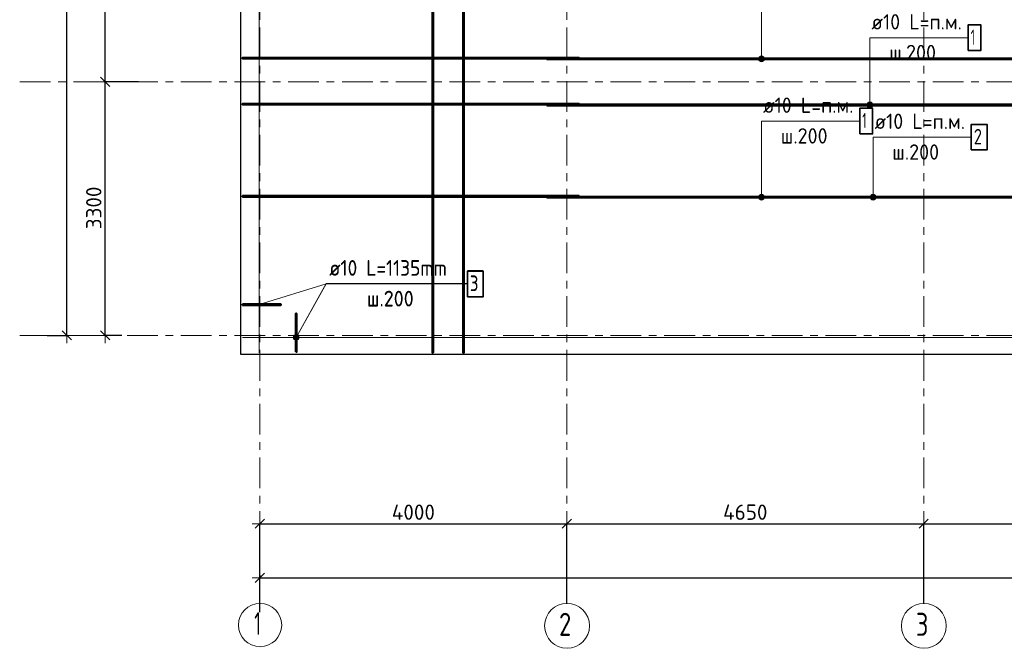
# Model space of a CAD drawing. Header units: metres. Extents: x -38 to 100, y -15 to 21.
# Tile 2 of 246: x -3 to 10, y -4 to 4. Entities that reach past the tile are written whole.
import ezdxf

# ---------------------------------------------------------------- set-up
doc = ezdxf.new("R2010")
doc.units = ezdxf.units.M
doc.header["$PDMODE"] = 65
doc.linetypes.add('______11', pattern=[0.5, 0.4, -0.05, 0, -0.05])
doc.linetypes.add('______5', pattern=[1.1, 0.8, -0.1, 0.1, -0.1])
for name, color, linetype, lineweight in [('XR$1$Осевая линия (1)', 7, '______5', 13), ('XR$1$Размерная линия (1)', 7, 'Continuous', 13), ('XR$5$Арм. стержнями верхней зоны', 180, 'Continuous', 35), ('XR$5$Арм. стержнями нижней зоны', 180, 'Continuous', 35), ('XR$5$Арм.стержн. Арматура края', 96, 'Continuous', 35), ('XR$5$Общий слой (1)_1', 7, 'Continuous', 13), ('XR$5$Перекрытие (1)', 7, 'Continuous', 35), ('XR$7$Арм. стержнями верхней зоны', 180, 'Continuous', 35), ('XR$7$Арм. стержнями нижней зоны', 180, 'Continuous', 35), ('XR$7$Арм.стержн. Арматура края', 96, 'Continuous', 35), ('XR$7$Общий слой (1)_1', 7, 'Continuous', 13), ('XR$7$Перекрытие (1)', 7, 'Continuous', 35)]:
    doc.layers.add(name, color=color, linetype=linetype, lineweight=lineweight)
doc.styles.add('ISOCPEUR', font='txt')
doc.dimstyles.new('DIMSTYLE_2', dxfattribs={"dimtxt": 0.2, "dimasz": 0.2, "dimexe": 0, "dimexo": 0, "dimgap": 0.1, "dimtad": 2, "dimdec": 0, "dimlfac": 1000, "dimrnd": 5, "dimzin": 12, "dimdsep": 46, "dimtxsty": 'ISOCPEUR', "dimblk1": 'ALL_ML_STRICH', "dimblk2": 'ALL_ML_STRICH', "dimsah": 1, "dimcen": 0, "dimclrd": 7, "dimclre": 256, "dimclrt": 7, "dimadec": 0, "dimazin": 0, "dimtfac": 1, "dimtdec": 0, "dimtix": 1, "dimtmove": 2, "dimatfit": 3, "dimfxl": 0, "dimtzin": 0, "dimlwd": 0, "dimlwe": -3, "dimarcsym": 0})
doc.dimstyles.new('DIMSTYLE_3', dxfattribs={"dimtxt": 0.2, "dimasz": 0.2, "dimexe": 0, "dimexo": 0, "dimgap": 0.1, "dimtad": 2, "dimdec": 0, "dimlfac": 1000, "dimrnd": 5, "dimzin": 12, "dimdsep": 46, "dimtxsty": 'ISOCPEUR', "dimblk1": 'ALL_ML_STRICH', "dimblk2": 'ALL_ML_STRICH', "dimsah": 1, "dimcen": 0, "dimclrd": 7, "dimclre": 256, "dimclrt": 7, "dimadec": 0, "dimazin": 0, "dimtfac": 1, "dimtdec": 0, "dimtix": 1, "dimtmove": 2, "dimatfit": 3, "dimfxl": 0, "dimtzin": 0, "dimlwd": 0, "dimlwe": -3, "dimarcsym": 0})

# ---------------------------------------------------------------- blocks, each defined once
blk = doc.blocks.new('ALL_ML_STRICH')
at = {"color": 0, "linetype": 'ByBlock', "lineweight": -2}
for p, q in [((-1, 0), (0.5, 0)), ((-0.3, -0.3), (0.3, 0.3)), ((0, -0.5), (0, 0.5))]:
    blk.add_line(p, q, dxfattribs=at)
blk = doc.blocks.new('*D4')
at = {"layer": 'DEFPOINTS', "color": 7, "linetype": 'Continuous', "lineweight": 13, "transparency": 33554687}
for p in [(-1.699, 16.4), (-2.294, 0), (-2.015, 0)]:
    blk.add_point(p, dxfattribs=at)
at = {"layer": 'XR$1$Размерная линия (1)', "color": 9, "linetype": 'Continuous', "lineweight": -2, "true_color": 0xc7c7c7, "transparency": 33554687}
for p, q in [((-1.719, 16.4), (-2.015, 16.4)), ((-2.274, 0), (-2.015, 0))]:
    blk.add_line(p, q, dxfattribs=at)
at = {"layer": 'XR$1$Размерная линия (1)', "color": 7, "linetype": 'Continuous', "lineweight": -2, "transparency": 33554687}
blk.add_line((-2.015, 0), (-2.015, 16.4), dxfattribs=at)
at = {"layer": 'XR$1$Размерная линия (1)', "color": 7, "linetype": 'Continuous', "lineweight": 13, "transparency": 33554687, "xscale": 0.2, "yscale": 0.2, "zscale": 0.2}
for p, rotation in [((-2.015, 16.4), 90), ((-2.015, 0), 270)]:
    blk.add_blockref('ALL_ML_STRICH', p, dxfattribs=dict(at, rotation=rotation))
at = {"layer": 'XR$1$Размерная линия (1)', "color": 7, "linetype": 'Continuous', "lineweight": 13, "transparency": 33554687, "insert": (-2.165, 8.22), "char_height": 0.2, "width": 1, "attachment_point": 5, "rotation": 90, "style": 'ISOCPEUR'}
blk.add_mtext('\\A1;{16400}', dxfattribs=at)
blk = doc.blocks.new('*D5')
at = {"layer": 'DEFPOINTS', "color": 7, "linetype": 'Continuous', "lineweight": 13, "transparency": 33554687}
for p in [(-1.064, 3.3), (-1.515, 0), (-1.28, 0)]:
    blk.add_point(p, dxfattribs=at)
at = {"layer": 'XR$1$Размерная линия (1)', "color": 9, "linetype": 'Continuous', "lineweight": -2, "true_color": 0xc7c7c7, "transparency": 33554687}
for p, q in [((-1.084, 3.3), (-1.515, 3.3)), ((-1.3, 0), (-1.515, 0))]:
    blk.add_line(p, q, dxfattribs=at)
at = {"layer": 'XR$1$Размерная линия (1)', "color": 7, "linetype": 'Continuous', "lineweight": -2, "transparency": 33554687}
blk.add_line((-1.515, 0), (-1.515, 3.3), dxfattribs=at)
at = {"layer": 'XR$1$Размерная линия (1)', "color": 7, "linetype": 'Continuous', "lineweight": 13, "transparency": 33554687, "xscale": 0.2, "yscale": 0.2, "zscale": 0.2}
for p, rotation in [((-1.515, 3.3), 90), ((-1.515, 0), 270)]:
    blk.add_blockref('ALL_ML_STRICH', p, dxfattribs=dict(at, rotation=rotation))
at = {"layer": 'XR$1$Размерная линия (1)', "color": 7, "linetype": 'Continuous', "lineweight": 13, "transparency": 33554687, "insert": (-1.665, 1.66), "char_height": 0.2, "width": 0.8, "attachment_point": 5, "rotation": 90, "style": 'ISOCPEUR'}
blk.add_mtext('\\A1;{3300}', dxfattribs=at)
blk = doc.blocks.new('*D6')
at = {"layer": 'DEFPOINTS', "color": 7, "linetype": 'Continuous', "lineweight": 13, "transparency": 33554687}
for p in [(-1.172, 7.4), (-1.515, 3.3), (-1.064, 3.3)]:
    blk.add_point(p, dxfattribs=at)
at = {"layer": 'XR$1$Размерная линия (1)', "color": 9, "linetype": 'Continuous', "lineweight": -2, "true_color": 0xc7c7c7, "transparency": 33554687}
for p, q in [((-1.192, 7.4), (-1.515, 7.4)), ((-1.084, 3.3), (-1.515, 3.3))]:
    blk.add_line(p, q, dxfattribs=at)
at = {"layer": 'XR$1$Размерная линия (1)', "color": 7, "linetype": 'Continuous', "lineweight": -2, "transparency": 33554687}
blk.add_line((-1.515, 3.3), (-1.515, 7.4), dxfattribs=at)
at = {"layer": 'XR$1$Размерная линия (1)', "color": 7, "linetype": 'Continuous', "lineweight": 13, "transparency": 33554687, "xscale": 0.2, "yscale": 0.2, "zscale": 0.2}
for p, rotation in [((-1.515, 7.4), 90), ((-1.515, 3.3), 270)]:
    blk.add_blockref('ALL_ML_STRICH', p, dxfattribs=dict(at, rotation=rotation))
at = {"layer": 'XR$1$Размерная линия (1)', "color": 7, "linetype": 'Continuous', "lineweight": 13, "transparency": 33554687, "insert": (-1.665, 5.37), "char_height": 0.2, "width": 0.8, "attachment_point": 5, "rotation": 90, "style": 'ISOCPEUR'}
blk.add_mtext('\\A1;{4100}', dxfattribs=at)
blk = doc.blocks.new('*D11')
at = {"layer": 'DEFPOINTS', "color": 7, "linetype": 'Continuous', "lineweight": 13, "transparency": 33554687}
for p in [(0.5, -3.103), (0.5, -3.156), (61.6, -3.14)]:
    blk.add_point(p, dxfattribs=at)
at = {"layer": 'XR$1$Размерная линия (1)', "color": 9, "linetype": 'Continuous', "lineweight": -2, "true_color": 0xc7c7c7, "transparency": 33554687}
for p, q in [((0.5, -3.123), (0.5, -3.156)), ((61.6, -3.156), (61.6, -3.156))]:
    blk.add_line(p, q, dxfattribs=at)
at = {"layer": 'XR$1$Размерная линия (1)', "color": 7, "linetype": 'Continuous', "lineweight": -2, "transparency": 33554687}
blk.add_line((0.5, -3.156), (61.6, -3.156), dxfattribs=at)
at = {"layer": 'XR$1$Размерная линия (1)', "color": 7, "linetype": 'Continuous', "lineweight": 13, "transparency": 33554687, "xscale": 0.2, "yscale": 0.2, "zscale": 0.2, "rotation": 180}
blk.add_blockref('ALL_ML_STRICH', (0.5, -3.156), dxfattribs=at)
at = {"layer": 'XR$1$Размерная линия (1)', "color": 7, "linetype": 'Continuous', "lineweight": 13, "transparency": 33554687, "xscale": 0.2, "yscale": 0.2, "zscale": 0.2}
blk.add_blockref('ALL_ML_STRICH', (61.6, -3.156), dxfattribs=at)
at = {"layer": 'XR$1$Размерная линия (1)', "color": 7, "linetype": 'Continuous', "lineweight": 13, "transparency": 33554687, "insert": (31.1, -3.006), "char_height": 0.2, "width": 1, "attachment_point": 5, "style": 'ISOCPEUR'}
blk.add_mtext('\\A1;{61100}', dxfattribs=at)
blk = doc.blocks.new('*D12')
at = {"layer": 'DEFPOINTS', "color": 7, "linetype": 'Continuous', "lineweight": 13, "transparency": 33554687}
for p in [(0.5, -2.452), (4.5, -3.513), (0.5, -3.622)]:
    blk.add_point(p, dxfattribs=at)
at = {"layer": 'XR$1$Размерная линия (1)', "color": 9, "linetype": 'Continuous', "lineweight": -2, "true_color": 0xc7c7c7, "transparency": 33554687}
for p, q in [((0.5, -3.602), (0.5, -2.452)), ((4.5, -3.493), (4.5, -2.452))]:
    blk.add_line(p, q, dxfattribs=at)
at = {"layer": 'XR$1$Размерная линия (1)', "color": 7, "linetype": 'Continuous', "lineweight": -2, "transparency": 33554687}
blk.add_line((0.5, -2.452), (4.5, -2.452), dxfattribs=at)
at = {"layer": 'XR$1$Размерная линия (1)', "color": 7, "linetype": 'Continuous', "lineweight": 13, "transparency": 33554687, "xscale": 0.2, "yscale": 0.2, "zscale": 0.2, "rotation": 180}
blk.add_blockref('ALL_ML_STRICH', (0.5, -2.452), dxfattribs=at)
at = {"layer": 'XR$1$Размерная линия (1)', "color": 7, "linetype": 'Continuous', "lineweight": 13, "transparency": 33554687, "xscale": 0.2, "yscale": 0.2, "zscale": 0.2}
blk.add_blockref('ALL_ML_STRICH', (4.5, -2.452), dxfattribs=at)
at = {"layer": 'XR$1$Размерная линия (1)', "color": 7, "linetype": 'Continuous', "lineweight": 13, "transparency": 33554687, "insert": (2.5, -2.302), "char_height": 0.2, "width": 0.8, "attachment_point": 5, "style": 'ISOCPEUR'}
blk.add_mtext('\\A1;{4000}', dxfattribs=at)
blk = doc.blocks.new('*D13')
at = {"layer": 'DEFPOINTS', "color": 7, "linetype": 'Continuous', "lineweight": 13, "transparency": 33554687}
for p in [(4.5, -2.452), (4.5, -3.513), (9.15, -3.513)]:
    blk.add_point(p, dxfattribs=at)
at = {"layer": 'XR$1$Размерная линия (1)', "color": 9, "linetype": 'Continuous', "lineweight": -2, "true_color": 0xc7c7c7, "transparency": 33554687}
for p, q in [((4.5, -3.493), (4.5, -2.452)), ((9.15, -3.493), (9.15, -2.452))]:
    blk.add_line(p, q, dxfattribs=at)
at = {"layer": 'XR$1$Размерная линия (1)', "color": 7, "linetype": 'Continuous', "lineweight": -2, "transparency": 33554687}
blk.add_line((4.5, -2.452), (9.15, -2.452), dxfattribs=at)
at = {"layer": 'XR$1$Размерная линия (1)', "color": 7, "linetype": 'Continuous', "lineweight": 13, "transparency": 33554687, "xscale": 0.2, "yscale": 0.2, "zscale": 0.2, "rotation": 180}
blk.add_blockref('ALL_ML_STRICH', (4.5, -2.452), dxfattribs=at)
at = {"layer": 'XR$1$Размерная линия (1)', "color": 7, "linetype": 'Continuous', "lineweight": 13, "transparency": 33554687, "xscale": 0.2, "yscale": 0.2, "zscale": 0.2}
blk.add_blockref('ALL_ML_STRICH', (9.15, -2.452), dxfattribs=at)
at = {"layer": 'XR$1$Размерная линия (1)', "color": 7, "linetype": 'Continuous', "lineweight": 13, "transparency": 33554687, "insert": (6.825, -2.302), "char_height": 0.2, "width": 0.8, "attachment_point": 5, "style": 'ISOCPEUR'}
blk.add_mtext('\\A1;{4650}', dxfattribs=at)
blk = doc.blocks.new('*D14')
at = {"layer": 'DEFPOINTS', "color": 7, "linetype": 'Continuous', "lineweight": 13, "transparency": 33554687}
for p in [(9.15, -2.452), (9.15, -3.513), (13.75, -3.513)]:
    blk.add_point(p, dxfattribs=at)
at = {"layer": 'XR$1$Размерная линия (1)', "color": 9, "linetype": 'Continuous', "lineweight": -2, "true_color": 0xc7c7c7, "transparency": 33554687}
for p, q in [((9.15, -3.493), (9.15, -2.452)), ((13.75, -3.493), (13.75, -2.452))]:
    blk.add_line(p, q, dxfattribs=at)
at = {"layer": 'XR$1$Размерная линия (1)', "color": 7, "linetype": 'Continuous', "lineweight": -2, "transparency": 33554687}
blk.add_line((9.15, -2.452), (13.75, -2.452), dxfattribs=at)
at = {"layer": 'XR$1$Размерная линия (1)', "color": 7, "linetype": 'Continuous', "lineweight": 13, "transparency": 33554687, "xscale": 0.2, "yscale": 0.2, "zscale": 0.2, "rotation": 180}
blk.add_blockref('ALL_ML_STRICH', (9.15, -2.452), dxfattribs=at)
at = {"layer": 'XR$1$Размерная линия (1)', "color": 7, "linetype": 'Continuous', "lineweight": 13, "transparency": 33554687, "xscale": 0.2, "yscale": 0.2, "zscale": 0.2}
blk.add_blockref('ALL_ML_STRICH', (13.75, -2.452), dxfattribs=at)
at = {"layer": 'XR$1$Размерная линия (1)', "color": 7, "linetype": 'Continuous', "lineweight": 13, "transparency": 33554687, "insert": (11.45, -2.302), "char_height": 0.2, "width": 0.8, "attachment_point": 5, "style": 'ISOCPEUR'}
blk.add_mtext('\\A1;{4600}', dxfattribs=at)

msp = doc.modelspace()

# ---------------------------------------------------------------- hatches: boundary and pattern name
at = {"layer": 'XR$5$Арм. стержнями верхней зоны', "linetype": 'Continuous', "lineweight": 13, "transparency": 33554687}
for points in [[(7.0688, 3.6189), (7.0043, 3.6189), (6.9991, 3.6001)], [(7.0688, 3.6189), (6.9991, 3.6001), (7.0741, 3.6001)], [(7.0741, 3.6001), (6.9991, 3.6001), (7.0043, 3.5814)], [(7.0553, 3.6324), (7.0178, 3.6324), (7.0043, 3.6189)], [(7.0553, 3.6324), (7.0043, 3.6189), (7.0688, 3.6189)], [(7.0741, 3.6001), (7.0043, 3.5814), (7.0688, 3.5814)], [(7.0178, 3.6324), (7.0553, 3.6324), (7.0366, 3.6376)], [(7.0688, 3.5814), (7.0043, 3.5814), (7.0178, 3.5679)], [(7.0688, 3.5814), (7.0178, 3.5679), (7.0553, 3.5679)], [(7.0553, 3.5679), (7.0178, 3.5679), (7.0366, 3.5626)]]:
    msp.add_hatch(color=7, dxfattribs=at).paths.add_polyline_path(points)
at = {"layer": 'XR$5$Арм. стержнями нижней зоны', "linetype": 'Continuous', "lineweight": 13, "transparency": 33554687}
for points in [[(7.0688, 1.8189), (7.0043, 1.8189), (6.9991, 1.8001)], [(7.0688, 1.8189), (6.9991, 1.8001), (7.0741, 1.8001)], [(7.0741, 1.8001), (6.9991, 1.8001), (7.0043, 1.7814)], [(7.0553, 1.8324), (7.0178, 1.8324), (7.0043, 1.8189)], [(7.0553, 1.8324), (7.0043, 1.8189), (7.0688, 1.8189)], [(7.0741, 1.8001), (7.0043, 1.7814), (7.0688, 1.7814)], [(7.0178, 1.8324), (7.0553, 1.8324), (7.0366, 1.8376)], [(7.0688, 1.7814), (7.0043, 1.7814), (7.0178, 1.7679)], [(7.0688, 1.7814), (7.0178, 1.7679), (7.0553, 1.7679)], [(7.0553, 1.7679), (7.0178, 1.7679), (7.0366, 1.7626)]]:
    msp.add_hatch(color=7, dxfattribs=at).paths.add_polyline_path(points)
at = {"layer": 'XR$5$Арм.стержн. Арматура края', "linetype": 'Continuous', "lineweight": 13, "transparency": 33554687}
for points in [[(1.0099, -0.0249), (0.9537, 0.0067), (0.9399, -0.0071)], [(1.0047, -0.0066), (0.972, 0.0118), (0.9537, 0.0067)], [(1.0047, -0.0066), (0.9537, 0.0067), (1.0099, -0.0249)], [(0.972, 0.0118), (1.0047, -0.0066), (0.991, 0.0072)], [(1.0052, -0.0439), (0.9399, -0.0071), (0.9353, -0.026)], [(1.0052, -0.0439), (0.9353, -0.026), (0.9915, -0.0576)], [(0.9915, -0.0576), (0.9353, -0.026), (0.9404, -0.0444)], [(1.0099, -0.0249), (0.9399, -0.0071), (1.0052, -0.0439)], [(0.9915, -0.0576), (0.9404, -0.0444), (0.9731, -0.0628)], [(0.9731, -0.0628), (0.9404, -0.0444), (0.9542, -0.0582)]]:
    msp.add_hatch(color=7, dxfattribs=at).paths.add_polyline_path(points)
at = {"layer": 'XR$7$Арм. стержнями верхней зоны', "linetype": 'Continuous', "lineweight": 13, "transparency": 33554687}
for points in [[(8.522, 1.8189), (8.4575, 1.8189), (8.4523, 1.8001)], [(8.522, 1.8189), (8.4523, 1.8001), (8.5273, 1.8001)], [(8.5273, 1.8001), (8.4523, 1.8001), (8.4575, 1.7814)], [(8.5085, 1.8324), (8.471, 1.8324), (8.4575, 1.8189)], [(8.5085, 1.8324), (8.4575, 1.8189), (8.522, 1.8189)], [(8.5273, 1.8001), (8.4575, 1.7814), (8.522, 1.7814)], [(8.471, 1.8324), (8.5085, 1.8324), (8.4898, 1.8376)], [(8.522, 1.7814), (8.4575, 1.7814), (8.471, 1.7679)], [(8.522, 1.7814), (8.471, 1.7679), (8.5085, 1.7679)], [(8.5085, 1.7679), (8.471, 1.7679), (8.4898, 1.7626)]]:
    msp.add_hatch(color=7, dxfattribs=at).paths.add_polyline_path(points)
at = {"layer": 'XR$7$Арм. стержнями нижней зоны', "linetype": 'Continuous', "lineweight": 13, "transparency": 33554687}
for points in [[(8.4816, 3.0189), (8.4171, 3.0189), (8.4118, 3.0001)], [(8.4816, 3.0189), (8.4118, 3.0001), (8.4868, 3.0001)], [(8.4868, 3.0001), (8.4118, 3.0001), (8.4171, 2.9814)], [(8.4681, 3.0324), (8.4306, 3.0324), (8.4171, 3.0189)], [(8.4681, 3.0324), (8.4171, 3.0189), (8.4816, 3.0189)], [(8.4868, 3.0001), (8.4171, 2.9814), (8.4816, 2.9814)], [(8.4816, 2.9814), (8.4171, 2.9814), (8.4306, 2.9679)], [(8.4306, 3.0324), (8.4681, 3.0324), (8.4493, 3.0376)], [(8.4816, 2.9814), (8.4306, 2.9679), (8.4681, 2.9679)], [(8.4681, 2.9679), (8.4306, 2.9679), (8.4493, 2.9626)]]:
    msp.add_hatch(color=7, dxfattribs=at).paths.add_polyline_path(points)
at = {"layer": 'XR$7$Арм.стержн. Арматура края', "linetype": 'Continuous', "lineweight": 13, "transparency": 33554687}
for points in [[(1.0099, -0.0248), (0.9536, 0.0066), (0.9398, -0.0072)], [(1.0047, -0.0065), (0.9719, 0.0118), (0.9536, 0.0066)], [(1.0047, -0.0065), (0.9536, 0.0066), (1.0099, -0.0248)], [(0.9719, 0.0118), (1.0047, -0.0065), (0.9909, 0.0073)], [(1.0053, -0.0438), (0.9398, -0.0072), (0.9353, -0.0261)], [(1.0053, -0.0438), (0.9353, -0.0261), (0.9916, -0.0576)], [(0.9916, -0.0576), (0.9353, -0.0261), (0.9405, -0.0445)], [(1.0099, -0.0248), (0.9398, -0.0072), (1.0053, -0.0438)], [(0.9916, -0.0576), (0.9405, -0.0445), (0.9732, -0.0628)], [(0.9732, -0.0628), (0.9405, -0.0445), (0.9543, -0.0582)]]:
    msp.add_hatch(color=7, dxfattribs=at).paths.add_polyline_path(points)

# ---------------------------------------------------------------- linework, layer by layer
at = {"color": 7, "linetype": 'Continuous', "lineweight": 13, "transparency": 33554687}
msp.add_line((0.4913, 0.4001), (1.362, 0.6727), dxfattribs=at)
msp.add_line((0.4913, 0.4001), (1.362, 0.6727), dxfattribs=at)
at = {"layer": 'XR$1$Осевая линия (1)', "color": 253, "linetype": '______11', "lineweight": 13, "true_color": 0xa0a0a0, "transparency": 33554687}
for p, q in [((0.5, -3.39), (0.5, 19.78)), ((4.5, -3.39), (4.5, 19.78)), ((9.15, -3.39), (9.15, 19.78)), ((-2.63, 3.3), (62.6, 3.3)), ((-2.63, 0), (62.6, 0))]:
    msp.add_line(p, q, dxfattribs=at)
at = {"layer": 'XR$1$Осевая линия (1)', "color": 7, "linetype": 'Continuous', "lineweight": 13, "transparency": 33554687}
for centre, radius in [((0.5019, -3.7714), 0.2819), ((4.5024, -3.7819), 0.2924), ((9.1524, -3.7819), 0.2924)]:
    msp.add_circle(centre, radius, dxfattribs=at)
at = {"layer": 'XR$5$Арм. стержнями верхней зоны', "color": 7, "linetype": 'Continuous', "lineweight": 13, "transparency": 33554687}
for p, q in [((7.0366, 4.5657), (7.0366, 3.6001)), ((6.9991, 3.6001), (6.9991, 3.6001)), ((7.0366, 3.6376), (7.0366, 3.6376)), ((7.0741, 3.6001), (7.0741, 3.6001)), ((7.0366, 3.5626), (7.0366, 3.5626))]:
    msp.add_line(p, q, dxfattribs=at)
at = {"layer": 'XR$5$Арм. стержнями верхней зоны', "color": 4, "linetype": 'Continuous', "lineweight": 50, "transparency": 33554687}
for points in [[(4.66, 3.6051), (0.275, 3.6051), (0.275, 3.6151), (4.66, 3.6151), (4.66, 3.6051)], [(15.94, 3.5951), (4.24, 3.5951), (4.24, 3.6051), (15.94, 3.6051), (15.94, 3.5951)]]:
    msp.add_lwpolyline(points, dxfattribs=at)
at = {"layer": 'XR$5$Арм. стержнями верхней зоны', "color": 7, "linetype": 'Continuous', "lineweight": 13, "transparency": 33554687}
msp.add_circle((7.0366, 3.6001), 0.0375, dxfattribs=at)
at = {"layer": 'XR$5$Арм. стержнями нижней зоны', "color": 7, "linetype": 'Continuous', "lineweight": 13, "transparency": 33554687}
for p, q in [((7.0366, 2.7906), (8.3166, 2.7906)), ((7.0366, 2.7906), (7.0366, 1.8001)), ((6.9991, 1.8001), (6.9991, 1.8001)), ((7.0366, 1.8376), (7.0366, 1.8376)), ((7.0741, 1.8001), (7.0741, 1.8001)), ((7.0366, 1.7626), (7.0366, 1.7626))]:
    msp.add_line(p, q, dxfattribs=at)
at = {"layer": 'XR$5$Арм. стержнями нижней зоны', "color": 4, "linetype": 'Continuous', "lineweight": 50, "transparency": 33554687}
for points in [[(2.7575, 11.4452), (2.7575, -0.2248), (2.7475, -0.2248), (2.7475, 11.4452), (2.7575, 11.4452)], [(4.66, 1.8051), (0.275, 1.8051), (0.275, 1.8151), (4.66, 1.8151), (4.66, 1.8051)], [(15.94, 1.7951), (4.24, 1.7951), (4.24, 1.8051), (15.94, 1.8051), (15.94, 1.7951)]]:
    msp.add_lwpolyline(points, dxfattribs=at)
at = {"layer": 'XR$5$Арм. стержнями нижней зоны', "color": 7, "linetype": 'Continuous', "lineweight": 35, "transparency": 33554687}
msp.add_lwpolyline([(8.3166, 2.6239), (8.4832, 2.6239), (8.4832, 2.9573), (8.3166, 2.9573), (8.3166, 2.6239)], dxfattribs=at)
at = {"layer": 'XR$5$Арм. стержнями нижней зоны', "color": 7, "linetype": 'Continuous', "lineweight": 13, "transparency": 33554687}
msp.add_circle((7.0366, 1.8001), 0.0375, dxfattribs=at)
at = {"layer": 'XR$5$Арм.стержн. Арматура края', "color": 7, "linetype": 'Continuous', "lineweight": 13, "transparency": 33554687}
for p, q in [((1.3635, 0.6692), (0.9726, -0.0255)), ((1.3635, 0.6692), (3.2035, 0.6692)), ((0.991, 0.0072), (0.991, 0.0072)), ((0.9399, -0.0071), (0.9399, -0.0071)), ((0.9542, -0.0582), (0.9542, -0.0582)), ((1.0052, -0.0439), (1.0052, -0.0439))]:
    msp.add_line(p, q, dxfattribs=at)
at = {"layer": 'XR$5$Арм.стержн. Арматура края', "color": 7, "linetype": 'Continuous', "lineweight": 35, "transparency": 33554687}
msp.add_lwpolyline([(3.2035, 0.5025), (3.4102, 0.5025), (3.4102, 0.8359), (3.2035, 0.8359), (3.2035, 0.5025)], dxfattribs=at)
at = {"layer": 'XR$5$Арм.стержн. Арматура края', "color": 4, "linetype": 'Continuous', "lineweight": 50, "transparency": 33554687}
for points in [[(0.275, 0.4051), (0.775, 0.4051), (0.775, 0.3951), (0.275, 0.3951), (0.275, 0.4051)], [(0.9675, -0.2151), (0.9677, 0.2849), (0.9777, 0.2849), (0.9775, -0.2151), (0.9675, -0.2151)]]:
    msp.add_lwpolyline(points, dxfattribs=at)
at = {"layer": 'XR$5$Арм.стержн. Арматура края', "color": 7, "linetype": 'Continuous', "lineweight": 13, "transparency": 33554687}
msp.add_circle((0.9726, -0.0255), 0.0375, dxfattribs=at)
at = {"layer": 'XR$5$Общий слой (1)_1', "color": 7, "linetype": 'Continuous', "lineweight": 13, "transparency": 33554687}
for points in [[(0.4913, -0.2255), (0.4913, 16.4945), (18.9313, 16.4945), (18.9313, 12.1345), (21.7613, 12.1345), (21.7613, 11.6345), (23.8313, 11.6345), (23.8313, 16.5045), (32.4113, 16.5045), (32.4113, 9.0745)], [(32.4113, 8.4245), (32.4113, -0.0255), (0.2713, -0.0255)]]:
    msp.add_lwpolyline(points, dxfattribs=at)
at = {"layer": 'XR$5$Перекрытие (1)', "color": 7, "linetype": 'Continuous', "lineweight": 25, "transparency": 33554687}
for p, q in [((0.25, -0.2498), (0.25, 9.1502)), ((13.6501, -0.2498), (0.25, -0.2498))]:
    msp.add_line(p, q, dxfattribs=at)
at = {"layer": 'XR$7$Арм. стержнями верхней зоны', "color": 7, "linetype": 'Continuous', "lineweight": 13, "transparency": 33554687}
for p, q in [((8.4898, 2.5809), (9.7698, 2.5809)), ((8.4898, 2.5809), (8.4898, 1.8001)), ((8.4523, 1.8001), (8.4523, 1.8001)), ((8.4898, 1.8376), (8.4898, 1.8376)), ((8.5273, 1.8001), (8.5273, 1.8001)), ((8.4898, 1.7626), (8.4898, 1.7626))]:
    msp.add_line(p, q, dxfattribs=at)
at = {"layer": 'XR$7$Арм. стержнями верхней зоны', "color": 7, "linetype": 'Continuous', "lineweight": 35, "transparency": 33554687}
msp.add_lwpolyline([(9.7698, 2.4143), (9.9765, 2.4143), (9.9765, 2.7476), (9.7698, 2.7476), (9.7698, 2.4143)], dxfattribs=at)
at = {"layer": 'XR$7$Арм. стержнями верхней зоны', "color": 4, "linetype": 'Continuous', "lineweight": 50, "transparency": 33554687}
for points in [[(4.66, 1.8051), (0.275, 1.8051), (0.275, 1.8151), (4.66, 1.8151), (4.66, 1.8051)], [(15.94, 1.7951), (4.24, 1.7951), (4.24, 1.8051), (15.94, 1.8051), (15.94, 1.7951)]]:
    msp.add_lwpolyline(points, dxfattribs=at)
at = {"layer": 'XR$7$Арм. стержнями верхней зоны', "color": 7, "linetype": 'Continuous', "lineweight": 13, "transparency": 33554687}
msp.add_circle((8.4898, 1.8001), 0.0375, dxfattribs=at)
at = {"layer": 'XR$7$Арм. стержнями нижней зоны', "color": 7, "linetype": 'Continuous', "lineweight": 13, "transparency": 33554687}
for p, q in [((8.4493, 3.8763), (9.7293, 3.8763)), ((8.4493, 3.8763), (8.4493, 3.0001)), ((8.4118, 3.0001), (8.4118, 3.0001)), ((8.4493, 3.0376), (8.4493, 3.0376)), ((8.4493, 2.9626), (8.4493, 2.9626)), ((8.4868, 3.0001), (8.4868, 3.0001))]:
    msp.add_line(p, q, dxfattribs=at)
at = {"layer": 'XR$7$Арм. стержнями нижней зоны', "color": 4, "linetype": 'Continuous', "lineweight": 50, "transparency": 33554687}
for points in [[(3.1575, 11.1952), (3.1575, -0.2248), (3.1475, -0.2248), (3.1475, 11.1952), (3.1575, 11.1952)], [(4.66, 3.0051), (0.275, 3.0051), (0.275, 3.0151), (4.66, 3.0151), (4.66, 3.0051)], [(15.94, 2.9951), (4.24, 2.9951), (4.24, 3.0051), (15.94, 3.0051), (15.94, 2.9951)]]:
    msp.add_lwpolyline(points, dxfattribs=at)
at = {"layer": 'XR$7$Арм. стержнями нижней зоны', "color": 7, "linetype": 'Continuous', "lineweight": 35, "transparency": 33554687}
msp.add_lwpolyline([(9.7293, 3.7096), (9.896, 3.7096), (9.896, 4.043), (9.7293, 4.043), (9.7293, 3.7096)], dxfattribs=at)
at = {"layer": 'XR$7$Арм. стержнями нижней зоны', "color": 7, "linetype": 'Continuous', "lineweight": 13, "transparency": 33554687}
msp.add_circle((8.4493, 3.0001), 0.0375, dxfattribs=at)
at = {"layer": 'XR$7$Арм.стержн. Арматура края', "color": 7, "linetype": 'Continuous', "lineweight": 13, "transparency": 33554687}
for p, q in [((1.3638, 0.6744), (0.9726, -0.0255)), ((1.3638, 0.6744), (3.2038, 0.6744)), ((0.9909, 0.0073), (0.9909, 0.0073)), ((0.9398, -0.0072), (0.9398, -0.0072)), ((0.9543, -0.0582), (0.9543, -0.0582)), ((1.0053, -0.0438), (1.0053, -0.0438))]:
    msp.add_line(p, q, dxfattribs=at)
at = {"layer": 'XR$7$Арм.стержн. Арматура края', "color": 7, "linetype": 'Continuous', "lineweight": 25, "transparency": 33554687}
msp.add_lwpolyline([(3.2038, 0.5078), (3.4105, 0.5078), (3.4105, 0.8411), (3.2038, 0.8411), (3.2038, 0.5078)], dxfattribs=at)
at = {"layer": 'XR$7$Арм.стержн. Арматура края', "color": 4, "linetype": 'Continuous', "lineweight": 50, "transparency": 33554687}
for points in [[(0.275, 0.4051), (0.775, 0.4051), (0.775, 0.3951), (0.275, 0.3951), (0.275, 0.4051)], [(0.9675, -0.2151), (0.9677, 0.2849), (0.9777, 0.2849), (0.9775, -0.2151), (0.9675, -0.2151)]]:
    msp.add_lwpolyline(points, dxfattribs=at)
at = {"layer": 'XR$7$Арм.стержн. Арматура края', "color": 7, "linetype": 'Continuous', "lineweight": 13, "transparency": 33554687}
msp.add_circle((0.9726, -0.0255), 0.0375, dxfattribs=at)
at = {"layer": 'XR$7$Общий слой (1)_1', "color": 7, "linetype": 'Continuous', "lineweight": 13, "transparency": 33554687}
for points in [[(0.4913, -0.2255), (0.4913, 16.4945), (18.9313, 16.4945), (18.9313, 10.6045), (21.5013, 10.6045), (21.5013, 8.7845), (26.3013, 8.7845), (26.3013, 16.5045), (32.4113, 16.5045), (32.4113, 9.0745)], [(32.4113, 8.4245), (32.4113, -0.0255), (0.2713, -0.0255)]]:
    msp.add_lwpolyline(points, dxfattribs=at)
at = {"layer": 'XR$7$Перекрытие (1)', "color": 7, "linetype": 'Continuous', "lineweight": 25, "transparency": 33554687}
for p, q in [((0.25, -0.2498), (0.25, 16.6502)), ((13.6501, -0.2498), (0.25, -0.2498))]:
    msp.add_line(p, q, dxfattribs=at)

# ---------------------------------------------------------------- texts
at = {"layer": 'XR$1$Осевая линия (1)', "color": 7, "linetype": 'Continuous', "lineweight": 13, "transparency": 33554687, "char_height": 0.3, "attachment_point": 7, "style": 'ISOCPEUR'}
for s, insert, width in [('\\W0.56;1', (0.4269, -3.9019), 0.233333), ('\\W0.78;2', (4.3974, -3.9124), 0.326407), ('\\W0.78;3', (9.0474, -3.9124), 0.326407)]:
    msp.add_mtext(s, dxfattribs=dict(at, insert=insert, width=width))
at = {"layer": 'XR$5$Арм. стержнями нижней зоны', "color": 7, "linetype": 'Continuous', "lineweight": 25, "transparency": 33554687, "char_height": 0.2, "attachment_point": 7, "style": 'ISOCPEUR'}
for s, insert, width in [('\\W0.94;ø10 L=п.м.', (7.0566, 2.8973), 1.333221), ('\\W0.56;1', (8.3499, 2.6973), 0.155556), ('\\W0.95;ш.200 ', (7.2866, 2.4973), 0.874664)]:
    msp.add_mtext(s, dxfattribs=dict(at, insert=insert, width=width))
at = {"layer": 'XR$5$Арм.стержн. Арматура края', "color": 7, "linetype": 'Continuous', "lineweight": 25, "transparency": 33554687, "char_height": 0.2, "attachment_point": 7, "style": 'ISOCPEUR'}
for s, insert, width in [('\\W0.92;ø10 L=1135mm ', (1.4035, 0.7759), 1.871128), ('\\W0.78;3', (3.2368, 0.5759), 0.217605), ('\\W0.95;ш.200 ', (1.8935, 0.3759), 0.874664)]:
    msp.add_mtext(s, dxfattribs=dict(at, insert=insert, width=width))
at = {"layer": 'XR$7$Арм. стержнями верхней зоны', "color": 7, "linetype": 'Continuous', "lineweight": 25, "transparency": 33554687, "char_height": 0.2, "attachment_point": 7, "style": 'ISOCPEUR'}
for s, insert, width in [('\\W0.94;ø10 L=п.м.', (8.5098, 2.6876), 1.333221), ('\\W0.78;2', (9.8031, 2.4876), 0.217605), ('\\W0.95;ш.200 ', (8.7398, 2.2876), 0.874664)]:
    msp.add_mtext(s, dxfattribs=dict(at, insert=insert, width=width))
at = {"layer": 'XR$7$Арм. стержнями нижней зоны', "color": 7, "linetype": 'Continuous', "lineweight": 25, "transparency": 33554687, "char_height": 0.2, "attachment_point": 7, "style": 'ISOCPEUR'}
for s, insert, width in [('\\W0.94;ø10 L=п.м.', (8.4693, 3.983), 1.333221), ('\\W0.56;1', (9.7626, 3.783), 0.155556), ('\\W0.95;ш.200 ', (8.6993, 3.583), 0.874664)]:
    msp.add_mtext(s, dxfattribs=dict(at, insert=insert, width=width))
at = {"layer": 'XR$7$Арм.стержн. Арматура края', "color": 7, "linetype": 'Continuous', "lineweight": 25, "transparency": 33554687, "char_height": 0.2, "attachment_point": 7, "style": 'ISOCPEUR'}
for s, insert, width in [('\\W0.92;ø10 L=1135mm ', (1.4038, 0.7811), 1.871128), ('\\W0.78;3', (3.2372, 0.5811), 0.217605), ('\\W0.95;ш.200 ', (1.8938, 0.3811), 0.874664)]:
    msp.add_mtext(s, dxfattribs=dict(at, insert=insert, width=width))

# ---------------------------------------------------------------- dimensions: what is measured, and where the dimension line sits
at = {"layer": 'XR$1$Размерная линия (1)', "color": 7, "linetype": 'Continuous', "lineweight": 13, "transparency": 33554687}
for base, p1, p2, dimstyle, picture, middle in [((-2.0153, 16.4), (-2.2738, 0), (-1.7186, 16.4), 'DIMSTYLE_2', '*D4', (-2.1653, 8.22)), ((-1.5153, 7.4), (-1.0835, 3.3), (-1.1919, 7.4), 'DIMSTYLE_3', '*D6', (-1.6653, 5.37)), ((-1.5153, 3.3), (-1.3003, 0), (-1.0835, 3.3), 'DIMSTYLE_3', '*D5', (-1.6653, 1.66))]:
    dim = msp.add_linear_dim(base=base, p1=p1, p2=p2, angle=90, dimstyle=dimstyle, override={"dimpost": '<>', "dimclrd": 7, "dimclre": 9, "dimclrt": 7, "dimlwd": 0, "dimlwe": 65533}, dxfattribs=at)
    dim.commit()
    dim.dimension.update_dxf_attribs({"geometry": picture, "text_midpoint": middle, "dimtype": 160})
for base, p1, p2, picture, middle in [((4.5, -2.452), (0.5, -3.6015), (4.5, -3.4932), '*D12', (2.5, -2.302)), ((9.15, -2.452), (4.5, -3.4932), (9.15, -3.4932), '*D13', (6.825, -2.302)), ((13.75, -2.452), (9.15, -3.4932), (13.75, -3.4932), '*D14', (11.45, -2.302)), ((61.6, -3.1563), (0.5, -3.1233), (61.6, -3.1563), '*D11', (31.1, -3.0063))]:
    dim = msp.add_linear_dim(base=base, p1=p1, p2=p2, dimstyle='DIMSTYLE_3', override={"dimpost": '<>', "dimclrd": 7, "dimclre": 9, "dimclrt": 7, "dimlwd": 0, "dimlwe": 65533}, dxfattribs=at)
    dim.commit()
    dim.dimension.update_dxf_attribs({"geometry": picture, "text_midpoint": middle, "dimtype": 160})

doc.saveas('drawing.dxf')
